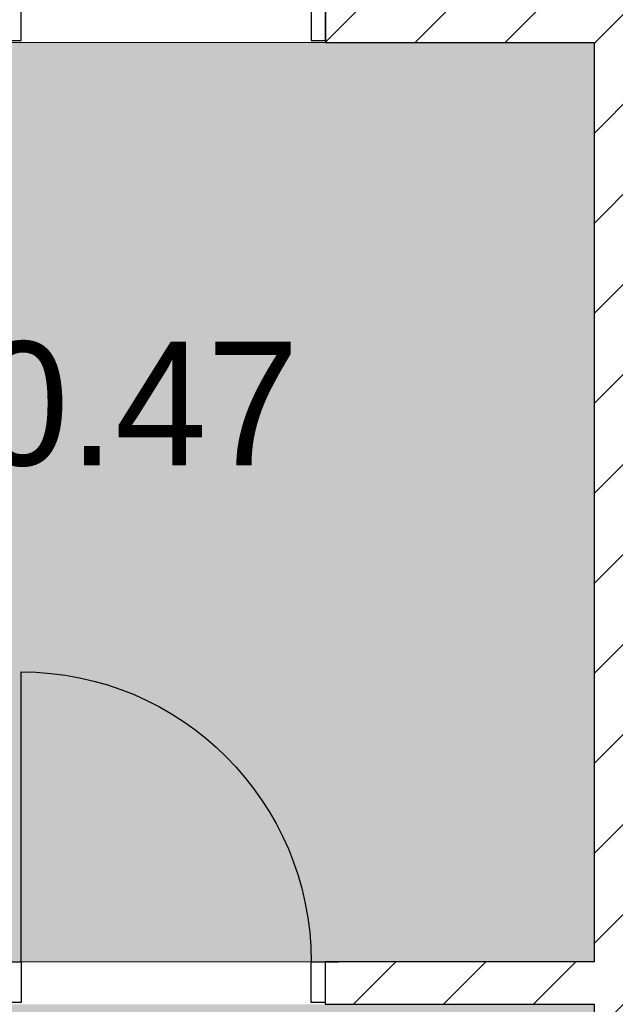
# Model space of a CAD drawing. Header units: millimetres. Extents: x -40063 to 512011, y 350190 to 687060.
# Tile 12 of 256: x 58656 to 60340, y 458007 to 460791. Entities that reach past the tile are written whole.
import ezdxf
from ezdxf.enums import TextEntityAlignment as Align

# ---------------------------------------------------------------- set-up
doc = ezdxf.new("R2010")
doc.units = ezdxf.units.MM
doc.layers.get('0').update_dxf_attribs({"color": 8})
doc.layers.add('Elementy Modelu - Strefy', color=8, linetype='Continuous')
doc.layers.add('Konstrukcja - Ściany zew', color=8, linetype='Continuous')
doc.styles.add('GENERATED_STYLE_2', font='txt')
doc.styles.get("Standard").update_dxf_attribs({"font": 'arial.ttf'})
pattern_1 = [(45, (2007650.3, -1666877.53), (-127.279217, 127.279217), [])]

# ---------------------------------------------------------------- blocks, each defined once
blk = doc.blocks.new('prysznice_0.47_51', base_point=(4333800.4, -2103343.5))
at = {"layer": 'Elementy Modelu - Strefy', "linetype": 'Continuous', "lineweight": 0}
blk.add_hatch(color=255, dxfattribs=at).paths.add_polyline_path([(4335033.8, -2102322.4), (4332381.3, -2102322.4), (4332405.4, -2104922.4), (4335033.8, -2104922.4)])
at = {"linetype": 'Continuous', "lineweight": 0, "flags": 1}
for tag in ['ROOM_NAME', 'ROOM_NUMBER', 'ROOM_AREA', 'ROOM_PERIM', 'ROOM_WALLS_SURF', 'ROOM_DOORS_SURF', 'ROOM_WINDS_SURF', 'ROOM_BASELEV', 'ROOM_HEIGHT', 'ROOM_NET_AREA', 'ROOM_REDUCED_AREA', 'ROOM_CALC_AREA', 'ROOM_VOLUME']:
    blk.add_attdef(tag, text='', height=200, dxfattribs=at).set_placement((4333800.4, -2103400.6), align=Align.BOTTOM_LEFT)
at = {"layer": 'Elementy Modelu - Strefy', "color": 5, "lineweight": 13, "insert": (4333288.1, -2103168.5), "char_height": 350, "attachment_point": 1, "style": 'GENERATED_STYLE_2'}
blk.add_mtext('{0.47}', dxfattribs=at)
blk = doc.blocks.new('wc_0.48_52', base_point=(4333827.6, -2106393.5))
at = {"layer": 'Elementy Modelu - Strefy', "linetype": 'Continuous', "lineweight": 0}
blk.add_hatch(color=255, dxfattribs=at).paths.add_polyline_path([(4332406.5, -2105042.4), (4332423.8, -2106912.4), (4335033.8, -2106912.4), (4335033.8, -2105042.4)])
at = {"linetype": 'Continuous', "lineweight": 0, "flags": 1}
for tag in ['ROOM_NAME', 'ROOM_NUMBER', 'ROOM_AREA', 'ROOM_PERIM', 'ROOM_WALLS_SURF', 'ROOM_DOORS_SURF', 'ROOM_WINDS_SURF', 'ROOM_BASELEV', 'ROOM_HEIGHT', 'ROOM_NET_AREA', 'ROOM_REDUCED_AREA', 'ROOM_CALC_AREA', 'ROOM_VOLUME']:
    blk.add_attdef(tag, text='', height=200, dxfattribs=at).set_placement((4333827.6, -2106450.6), align=Align.BOTTOM_LEFT)
at = {"layer": 'Elementy Modelu - Strefy', "color": 5, "lineweight": 13, "insert": (4333287.4, -2106218.5), "char_height": 350, "attachment_point": 1, "style": 'GENERATED_STYLE_2'}
blk.add_mtext('{0.48}', dxfattribs=at)
blk = doc.blocks.new('Ściana_101', base_point=(4335153.8, -2106912.4))
at = {"layer": 'Konstrukcja - Ściany zew', "linetype": 'Continuous'}
h = blk.add_hatch(dxfattribs=at)
h.set_pattern_fill('Bloczki_ceramiczne', color=256, style=0, pattern_type=2)
h.set_pattern_definition(pattern_1)
h.paths.add_polyline_path([(4335033.8, -2104922.4), (4335153.8, -2104922.4), (4335153.8, -2102322.4), (4335033.8, -2102322.4)])
h = blk.add_hatch(dxfattribs=at)
h.set_pattern_fill('Bloczki_ceramiczne', color=256, style=0, pattern_type=2)
h.set_pattern_definition(pattern_1)
h.paths.add_polyline_path([(4335033.8, -2106912.4), (4335153.8, -2106912.4), (4335153.8, -2105042.4), (4335033.8, -2105042.4)])
at = {"layer": 'Konstrukcja - Ściany zew', "linetype": 'Continuous', "flags": 128}
for points in [[(4335033.8, -2102322.4), (4335033.8, -2104922.4)], [(4335033.8, -2105042.4), (4335033.8, -2106912.4)]]:
    blk.add_lwpolyline(points, dxfattribs=at)
blk = doc.blocks.new('Drzwi 16_32')
at = {"layer": 'Konstrukcja - Ściany zew', "linetype": 'Continuous'}
for p, q in [((410, 0), (410, 820)), ((-450, 0), (-487, 0)), ((-410, 0), (-450, 0)), ((-450, 0), (-450, -115)), ((-450, 0), (-450, -115)), ((-410, -115), (-410, 0)), ((450, 0), (410, 0)), ((410, 0), (410, -115)), ((450, -115), (450, 0)), ((450, 0), (450, -115)), ((450, 0), (487, 0)), ((-450, -120), (-487, -120)), ((-450, -115), (-410, -115)), ((-450, -115), (-450, -120)), ((410, -115), (450, -115)), ((450, -115), (450, -120)), ((450, -120), (487, -120))]:
    blk.add_line(p, q, dxfattribs=at)
blk.add_arc((410, 0), 820, 90, 180, dxfattribs=at)
blk = doc.blocks.new('Ściana_102', base_point=(4332406.5, -2105042.4))
at = {"layer": 'Konstrukcja - Ściany zew', "linetype": 'Continuous'}
h = blk.add_hatch(dxfattribs=at)
h.set_pattern_fill('Bloczki_ceramiczne', color=256, style=0, pattern_type=2)
h.set_pattern_definition(pattern_1)
h.paths.add_polyline_path([(4334273.8, -2105042.4), (4335883.8, -2105042.4), (4335883.8, -2105037.4), (4335883.8, -2104922.4), (4334273.8, -2104922.4), (4334273.8, -2105037.4)])
for p, q in [((4334273.8, -2104922.4), (4334310.8, -2104922.4)), ((4334273.8, -2104922.4), (4334273.8, -2105037.4)), ((4334273.8, -2105037.4), (4334273.8, -2105042.4)), ((4334273.8, -2105042.4), (4334310.8, -2105042.4))]:
    blk.add_line(p, q, dxfattribs=at)
at = {"layer": 'Konstrukcja - Ściany zew', "linetype": 'Continuous', "flags": 128}
for points in [[(4335033.8, -2104922.4), (4334273.8, -2104922.4)], [(4334273.8, -2105042.4), (4335033.8, -2105042.4)]]:
    blk.add_lwpolyline(points, dxfattribs=at)
at = {"layer": 'Konstrukcja - Ściany zew', "linetype": 'Continuous', "xscale": -1, "zscale": 1000}
blk.add_blockref('Drzwi 16_32', (4333823.8, -2104922.4), dxfattribs=at)
blk = doc.blocks.new('Drzwi 16_10')
at = {"layer": 'Konstrukcja - Ściany zew', "linetype": 'Continuous'}
for p, q in [((410, 0), (410, 820)), ((-450, 0), (-487, 0)), ((-410, 0), (-450, 0)), ((-450, 0), (-450, -115)), ((-450, 0), (-450, -115)), ((-410, -115), (-410, 0)), ((450, 0), (410, 0)), ((410, 0), (410, -115)), ((450, -115), (450, 0)), ((450, 0), (450, -115)), ((450, 0), (487, 0)), ((-450, -120), (-487, -120)), ((-450, -115), (-410, -115)), ((-450, -115), (-450, -120)), ((410, -115), (450, -115)), ((450, -115), (450, -120)), ((450, -120), (487, -120))]:
    blk.add_line(p, q, dxfattribs=at)
blk.add_arc((410, 0), 820, 90, 180, dxfattribs=at)
blk = doc.blocks.new('Ściana_103', base_point=(4332381.3, -2102322.4))
at = {"layer": 'Konstrukcja - Ściany zew', "linetype": 'Continuous'}
h = blk.add_hatch(dxfattribs=at)
h.set_pattern_fill('Bloczki_ceramiczne', color=256, style=0, pattern_type=2)
h.set_pattern_definition(pattern_1)
h.paths.add_polyline_path([(4334273.8, -2102322.4), (4335883.8, -2102322.4), (4335883.8, -2102317.4), (4335883.8, -2102202.4), (4334273.8, -2102202.4), (4334273.8, -2102317.4)])
for p, q in [((4334273.8, -2102202.4), (4334273.8, -2102317.4)), ((4334273.8, -2102317.4), (4334273.8, -2102322.4)), ((4334273.8, -2102322.4), (4334310.8, -2102322.4))]:
    blk.add_line(p, q, dxfattribs=at)
at = {"layer": 'Konstrukcja - Ściany zew', "linetype": 'Continuous', "flags": 128}
blk.add_lwpolyline([(4334273.8, -2102322.4), (4335033.8, -2102322.4)], dxfattribs=at)
at = {"layer": 'Konstrukcja - Ściany zew', "linetype": 'Continuous', "zscale": 1000}
blk.add_blockref('Drzwi 16_10', (4333823.8, -2102202.4), dxfattribs=at)

msp = doc.modelspace()

# ---------------------------------------------------------------- linework, layer by layer
at = {"layer": 'Elementy Modelu - Strefy', "color": 255, "linetype": 'Continuous', "lineweight": 0, "flags": 128}
msp.add_lwpolyline([(60280.17939, 460726.58916), (57627.65199, 460726.58916), (57651.70992, 458126.58916), (60280.17939, 458126.58916)], close=True, dxfattribs=at)

# ---------------------------------------------------------------- block references
at = {"layer": 'Elementy Modelu - Strefy', "color": 5, "linetype": 'Continuous', "lineweight": 13}
for name, p in [('prysznice_0.47_51', (59046.6905, 459705.55897)), ('wc_0.48_52', (59073.95153, 456655.55956))]:
    msp.add_blockref(name, p, dxfattribs=at)
at = {"layer": 'Konstrukcja - Ściany zew'}
for name, p in [('Ściana_101', (60400.17939, 456136.58916)), ('Ściana_103', (57627.65199, 460726.58916)), ('Ściana_102', (57652.82029, 458006.58916))]:
    msp.add_blockref(name, p, dxfattribs=at)

doc.saveas('drawing.dxf')
